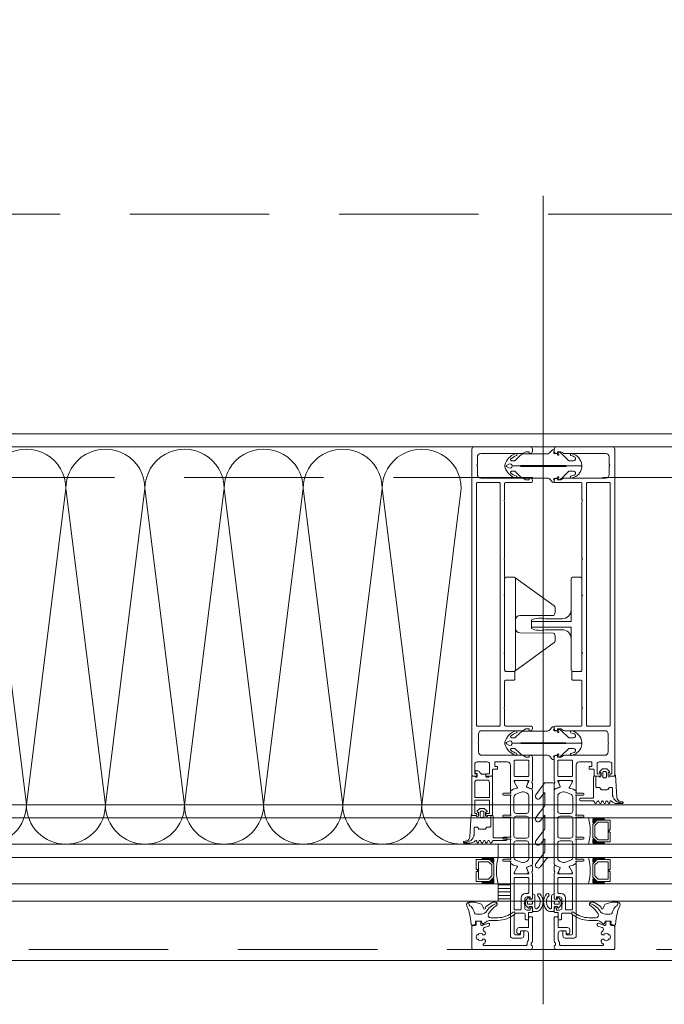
# Model space of a CAD drawing. Header units: millimetres. Extents: x 144573 to 336993, y 74252 to 247042.
# Tile 104 of 256: x 155798 to 156092, y 174595 to 175044. Entities that reach past the tile are written whole.
import ezdxf

# ---------------------------------------------------------------- set-up
doc = ezdxf.new("R2010")
doc.units = ezdxf.units.MM
doc.linetypes.add('ČÁRKOVANÁ', pattern=[19.05, 12.7, -6.35])
doc.layers.add('FASÁDA DETAILNÍ', color=255, linetype='Continuous', lineweight=0)

# ---------------------------------------------------------------- blocks, each defined once
blk = doc.blocks.new('244748_a')
blk.add_lwpolyline([(8.32, -1.69, 0.082248), (6.34, -0.9, -1.09695), (6.94, -0.1, -0.315353), (11.26, -5.15, -0.480529), (10.87, -5.64), (4.27, -5.64), (4.08, -5.45), (-16.53, -5.45), (-16.72, -5.64), (-20.43, -5.64, 0.574019), (-21.93, -4.78), (-22.99, -5.4, 0.524827), (-22.99, -5.9), (-21.93, -6.52, 0.574021), (-20.43, -5.66), (-16.72, -5.66), (-16.53, -5.85), (4.08, -5.85), (4.27, -5.66), (10.87, -5.66, -0.480529), (11.26, -6.15, -0.326229), (6.88, -11.09, -1.09695), (6.28, -10.3, 0.081457), (8.32, -9.61, 0.599203), (7.48, -8.05), (5.52, -8.05, 0.198965), (5.17, -8.2), (2.22, -11.15), (0.93, -12.01, -0.738038), (0.51, -11.62), (0.87, -11, 1), (0.35, -10.7), (0, -11.3), (-0.98, -11.3, 0.619205), (-1.45, -12.06), (-1.28, -12.43, -0.808139), (-2.04, -13.04), (-3.63, -11.44, 0.198906), (-4.34, -11.15), (-14.99, -11.15, -0.198936), (-16.76, -10.42), (-18.98, -8.2, 0.198942), (-19.33, -8.05), (-20.67, -8.05, 0.500217), (-21.09, -8.73, 0.122037), (-18.5, -10.27, -1.093735), (-19.1, -11.07, -0.240768), (-23.7, -6.07, -0.106226), (-23.7, -5.23, -0.256232), (-19, -0.13, -1.093735), (-18.4, -0.92, 0.116856), (-21.09, -2.57, 0.500217), (-20.67, -3.25), (-19.33, -3.25, 0.198942), (-18.98, -3.1), (-16.75, -0.88, -0.198936), (-14.99, -0.15), (-4.34, -0.15, 0.198907), (-3.63, 0.14), (-2.04, 1.74, -0.808139), (-1.28, 1.13), (-1.45, 0.76, 0.619205), (-0.98, 0), (0, 0), (0.35, -0.6, 1), (0.87, -0.3), (0.51, 0.32, -0.738038), (0.93, 0.71), (2.22, -0.15), (5.17, -3.1, 0.198965), (5.52, -3.25), (7.48, -3.25, 0.599203)], format="xyb", close=True)
blk = doc.blocks.new('236134_0100_s_v')
for points in [[(22.8, -23), (22.8, -5), (42, -5, 0.414214), (43, -4), (43, -1, 0.414214), (42, 0), (1, 0, 0.414214), (0, -1), (0, -4, 0.414214), (1, -5), (20.2, -5), (20.2, -23)], [(15, -5, -0.414214), (19, -9), (19, -16.57, 0.165764), (19.53, -23), (23.47, -23, 0.165764), (24, -16.57), (24, -9, -0.414214), (28, -5)]]:
    blk.add_lwpolyline(points, format="xyb")
blk = doc.blocks.new('236134_0200_s_v')
for points in [[(19.58, 5, -0.41166), (17.58, 6.98), (17.45, 22.25, 0.344217), (17.07, 22.73), (16, 23), (14, 23, 0.240828), (13.19, 22.59), (0.19, 4.59)], [(23.42, 5, 0.41166), (25.42, 6.98), (25.55, 22.25, -0.344217), (25.93, 22.73), (27, 23), (29, 23, -0.240828), (29.81, 22.59), (42.81, 4.59)]]:
    blk.add_lwpolyline(points, format="xyb")
blk.add_lwpolyline([(42, 5), (1, 5, 0.414214), (0, 4), (0, 1, 0.414214), (1, 0), (42, 0, 0.414214), (43, 1), (43, 4, 0.414214)], format="xyb", close=True)
blk = doc.blocks.new('284336')
for points in [[(-0.7, -9.6), (-10, -9.6, 0.414511), (-10.51, -10.11), (-10.51, -15.51, -1), (-11.69, -15.51), (-11.69, -9.6), (-12.69, -8.95, -0.668884), (-12.6, -8.23), (-11.99, -8.01, 0.766384), (-11.99, -7.21), (-12.6, -6.99, -0.76831), (-12.6, -6.23), (-11.99, -6.01, 0.766384), (-11.99, -5.21), (-12.6, -4.99, -0.76831), (-12.6, -4.23), (-11.99, -4.01, 0.766384), (-11.99, -3.21), (-12.6, -2.99, -0.877523), (-12.5, -2.22), (-12.1, -2.22, 0.698129), (-11.83, -1.5, -0.220231), (-12.89, 0.78), (-12.89, 3.45, -0.157143), (-12.82, 3.68), (-12.69, 3.42, -0.067482), (-12.48, 2.53, 0.393136), (-8.66, -1.02), (-6.1, -1.02, -0.414214), (-5.61, -1.51), (-5.61, -2.22, -0.267949), (-5.85, -2.65), (-6.35, -2.93, 0.267949), (-6.61, -3.38), (-6.61, -5.84, 0.267949), (-6.35, -6.29), (-5.85, -6.57, -0.267949), (-5.61, -7), (-5.61, -8.11, 0.414215), (-5.1, -8.62), (-0.41, -8.62), (-0.41, -9.31, -0.414212), (-0.7, -9.6)], [(-0.41, 0), (-0.41, -2, 0.990243), (-0.4, -3.02), (0.9, -3.02, 0.414214), (1.21, -2.71), (1.21, -2.61, -0.668123), (1.71, -2.4), (2.75, -3.45, -0.199004), (2.89, -3.79), (2.89, -5.43, -0.199038), (2.75, -5.77), (1.71, -6.82, -0.668191), (1.21, -6.61), (1.21, -6.51, 0.414214), (0.9, -6.2), (-0.4, -6.2, 0.990269), (-0.41, -7.22), (-0.41, -8.6), (-5.1, -8.6, -0.414215), (-5.59, -8.11), (-5.59, -7, 0.267949), (-5.84, -6.56), (-6.34, -6.27, -0.267949), (-6.59, -5.84), (-6.59, -3.38, -0.267949), (-6.34, -2.95), (-5.84, -2.66, 0.267949), (-5.59, -2.22), (-5.59, -1.51, 0.414214), (-6.1, -1), (-8.66, -1, -0.393156), (-12.46, 2.53, 0.067572), (-12.67, 3.43), (-12.8, 3.7, -0.637545), (-12.12, 3.53), (-11.92, 2.53, 0.344315), (-10.06, 0.91), (0, 0.38, -0.406913), (0.39, 0), (-0.41, 0)], [(1.7, -4.31, 0.414235), (1.2, -3.81), (-0.7, -3.81, 0.414214), (-1.2, -4.31), (-1.2, -4.91, 0.414214), (-0.7, -5.41), (1.2, -5.41, 0.414235), (1.7, -4.91), (1.7, -4.31)]]:
    blk.add_lwpolyline(points, format="xyb", close=True)
blk = doc.blocks.new('nesystémový nástavec 18')
for p, q in [((-17.5, 9.3), (-15.36, 9.3)), ((-15.36, 9.3), (0, 9.3)), ((0, 9.3), (0, 7.8)), ((-18, 6.8), (-18, 8.8)), ((-17, 6.3), (-17.5, 6.3)), ((-11, 8), (-17, 8)), ((-17, 8), (-17, 6.3)), ((-11, 1.3), (-11, 8)), ((-2.8, 8), (-9.7, 8)), ((-9.7, 1.3), (-9.7, 8)), ((-1.8, 2.3), (-1.8, 7)), ((-0.5, 7.3), (-0.5, 6.8)), ((0, 6.3), (0.55, 6.3)), ((0.55, 6.3), (0.95, 5.9)), ((0.95, 5.9), (0.95, 4.8)), ((0.95, 4.8), (0.95, 4.14)), ((-18, 0.5), (-18, 1.8)), ((-17.5, 2.3), (-17, 2.3)), ((-1.8, 0), (-17.5, 0)), ((-17, 2.3), (-17, 1.3)), ((-17, 1.3), (-11, 1.3)), ((-9.7, 1.3), (-2.8, 1.3)), ((0, 0), (-1.8, 0)), ((-0.4, 2.23), (-0.5, 2.04)), ((-0.5, 2.04), (-0.5, 2)), ((1.2, 2.44), (0, 2.44)), ((0, 1.5), (0, 0)), ((0.95, 4.14), (1.2, 4.14)), ((1.2, 1.85), (1.2, 2.44)), ((1.4, 3.94), (1.4, 3.84)), ((1.6, 3.64), (1.6, 3.64)), ((1.8, 1.37), (1.7, 1.35)), ((2.25, 1.63), (1.8, 1.37)), ((2.4, 2.84), (2.4, 1.89))]:
    blk.add_line(p, q)
for centre, radius, start, end in [((-17.5, 8.8), 0.5, 90, 180), ((-15.36, 9.8), 0.5, 270, 270.084), ((-17.5, 6.8), 0.5, 180.0012, 269.9988), ((-2.8, 7), 1, 0, 90), ((0, 7.3), 0.5, 89.9955, 180.0071), ((0, 6.8), 0.5, 179.9949, 270.006), ((0.75, 4.8), 0.2, 359.9656, 0.0344), ((-17.5, 1.8), 0.5, 89.999, 180.0002), ((-17.5, 0.5), 0.5, 180, 270), ((-2.8, 2.3), 1, 270, 0), ((0, 2), 0.5, 179.9716, 270.0327), ((0, 1.94), 0.5, 89.9975, 144.0007), ((1.2, 3.94), 0.2, 359.9707, 90.0249), ((1.7, 1.85), 0.5, 179.9991, 270), ((1.6, 3.84), 0.2, 179.9737, 270.035), ((1.6, 2.84), 0.8, 0.0065, 89.9919), ((2.1, 1.89), 0.3, 299.9815, 0.0183)]:
    blk.add_arc(centre, radius, start, end)
blk = doc.blocks.new('433270')
blk.add_lwpolyline([(1, 0, 0.414364), (0, -1), (0, -1.4, 0.255924), (0.23, -1.83, -0.547723), (0.23, -3.17, 0.255924), (0, -3.6), (0, -14.6, 0.414214), (0.3, -14.9), (1.2, -14.9, 0.414214), (1.7, -14.4), (1.7, -10.3, -0.414214), (2, -10), (6, -10, 0.414248), (7, -9), (7, -7.7, 0.414179), (6.5, -7.2), (5.7, -7.2, 0.414232), (5.4, -7.5), (5.4, -8.2, -0.414198), (5.1, -8.5), (2.8, -8.5, -0.414204), (1.8, -7.5), (1.8, -4.49, -0.147432), (1.97, -3.94, 0.147461), (2.4, -2.5), (2.4, -2.3, -0.414214), (2.9, -1.8), (21.87, -1.8, -0.668178), (22.22, -2.65), (22.16, -2.72, 1), (21.59, -3.29), (21.52, -3.35, 0.198912), (21.38, -3.71), (21.38, -4.05, 0.414214), (22.08, -4.75), (22.38, -4.75, 0.576988), (22.64, -4.3, -0.311246), (24.56, -4.3, 0.576988), (24.82, -4.75), (25.3, -4.75, -0.260065), (25.3, -6.65), (24.82, -6.65, 0.576988), (24.56, -7.1, -0.311246), (22.64, -7.1, 0.576988), (22.38, -6.65), (22.08, -6.65, 0.414214), (21.38, -7.35), (21.38, -7.61, 0.267949), (21.63, -8.04), (21.89, -8.2, -0.637047), (21.73, -10), (19.83, -10.7, 0.315299), (19.5, -11.17), (19.5, -11.49, 0.520567), (20.17, -11.96), (22.83, -10.99, -0.520567), (23.5, -11.46), (23.5, -12.5, 0.414062), (24, -13), (25, -13, 0.414186), (25.5, -12.5), (25.5, -11.5, -0.414182), (26, -11), (27, -11, 0.414214), (27.5, -10.5), (27.5, -0.5, 0.414214), (27, 0), (1, 0)], format="xyb", close=True)
blk = doc.blocks.new('284325')
for points in [[(0.84, -5.23, -0.560316), (0.94, -4.73), (1.94, -4.36, 0.3153), (2.14, -4.08), (2.14, -1.89, 0.451558), (1.8, -1.59), (0.9, -1.7, -0.399586), (0.57, -1.46), (0.3, -0.07, -0.415977), (0.53, 0.29, 0.024107), (6.15, 1.24, 0.076636), (8.99, 2.34, -0.577615), (10.79, 1.3), (10.02, 1.37, 0.283171), (9.08, 0.9, -0.168429), (7.07, -0.74), (5.9, -1.16, 0.315302), (5.24, -2.1), (5.24, -4.21, 0.269719), (6.76, -6.82, -0.194797), (10.18, -11.53, -0.342663), (9.17, -11.17, 0.119207), (5.43, -7.59, 0.578571), (3.63, -8.62), (3.63, -11.77, 0.176415), (6.16, -18.72, -1), (5.24, -19.49, -0.176415), (2.43, -11.77), (2.43, -8.89, 0.208286), (0.84, -5.23)], [(8.95, -6.65), (10.32, -8.78, -0.134555), (10.79, -10.63, -0.339795), (10.19, -11.53, 0.194788), (6.76, -6.81, -0.269736), (5.25, -4.21), (5.25, -2.1, -0.315302), (5.9, -1.17), (7.07, -0.74, 0.168429), (9.09, 0.89, -0.283167), (10.01, 1.36), (10.79, 1.29), (10.79, -0.74, -0.070852), (10.71, -1.3), (9.95, -3.93, -0.241839), (9.08, -4.83), (7.93, -5.22, 0.836024), (8.08, -6.19), (8.11, -6.19, -0.255349), (8.95, -6.65)]]:
    blk.add_lwpolyline(points, format="xyb", close=True)
blk = doc.blocks.new('*U1335')
for points in [[(0, 0, 0.414243), (0.1, 0.1), (0, 0.9, -1.0001), (0.2, 0.9), (0.1, 0.1, 0.414228), (0.2, 0, 0.414228)], [(0.2, 0, 0.414243), (0.3, 0.1), (0.2, 0.9, -1.0001), (0.4, 0.9), (0.3, 0.1, 0.414228), (0.4, 0, 0.414228)], [(0.4, 0, 0.414243), (0.5, 0.1), (0.4, 0.9, -1.0001), (0.6, 0.9), (0.5, 0.1, 0.414228), (0.6, 0, 0.414228)], [(0.6, 0, 0.414243), (0.7, 0.1), (0.6, 0.9, -1.0001), (0.8, 0.9), (0.7, 0.1, 0.414228), (0.8, 0, 0.414228)], [(0.8, 0, 0.414243), (0.9, 0.1), (0.8, 0.9, -1.0001), (1, 0.9), (0.9, 0.1, 0.414228), (1, 0, 0.414228)], [(1, 0, 0.414243), (1.1, 0.1), (1, 0.9, -1.0001), (1.2, 0.9), (1.1, 0.1, 0.414228), (1.2, 0, 0.414228)], [(1.2, 0, 0.414243), (1.3, 0.1), (1.2, 0.9, -1.0001), (1.4, 0.9), (1.3, 0.1, 0.414228), (1.4, 0, 0.414228)], [(1.4, 0, 0.414243), (1.5, 0.1), (1.4, 0.9, -1.0001), (1.6, 0.9), (1.5, 0.1, 0.414228), (1.6, 0, 0.414228)], [(1.6, 0, 0.414243), (1.7, 0.1), (1.6, 0.9, -1.0001), (1.8, 0.9), (1.7, 0.1, 0.414228), (1.8, 0, 0.414228)], [(1.8, 0, 0.414243), (1.9, 0.1), (1.8001, 0.9, -1.0001), (2, 0.9), (1.9001, 0.1, 0.414228), (2, 0, 0.414228)]]:
    blk.add_lwpolyline(points, format="xyb")
blk = doc.blocks.new('288126')
for points in [[(-16.5, 0), (16.5, 0)], [(-21.36, -6.34), (-17.8, -3.69)], [(-17, -2.08), (-17, -0.5)], [(-8.83, -4.3), (-14.11, -4.3)], [(1.81, -4.3), (-3.71, -4.3)], [(12.21, -4.3), (6.93, -4.3)], [(17, -0.5), (17, -3.8)], [(-14.71, -4.5), (-19.87, -8.34)], [(-10.96, -6.34), (-8.71, -4.66)], [(-4.31, -4.5), (-9.47, -8.34)], [(-0.35, -6.36), (1.93, -4.66)], [(6.33, -4.5), (1.14, -8.37)], [(10.05, -6.36), (12.33, -4.66)], [(16.6, -4.6), (11.54, -8.37)]]:
    blk.add_lwpolyline(points)
for centre, radius, start, end in [((16.5, -0.5), 0.5, 0, 90), ((-16.5, -0.5), 0.5, 90, 180), ((16, -3.8), 1, 306.7059, 0), ((-20.61, -7.34), 1.25, 126.7059, 306.7059), ((-10.21, -7.34), 1.25, 126.7059, 306.7059), ((0.4, -7.37), 1.25, 126.7059, 306.7059), ((10.8, -7.37), 1.25, 126.7059, 306.7059)]:
    blk.add_arc(centre, radius, start, end)
at = {"extrusion": (0, 0, -1)}
for centre, radius, start, end in [((19, -2.08), 2, 180, 233.2941), ((14.11, -5.3), 1, 53.2941, 90), ((8.83, -4.5), 0.2, 90, 233.2941), ((3.71, -5.3), 1, 53.2941, 90), ((-1.81, -4.5), 0.2, 90, 233.2941), ((-6.93, -5.3), 1, 53.2941, 90), ((-12.21, -4.5), 0.2, 90, 233.2941)]:
    blk.add_arc(centre, radius, start, end, dxfattribs=at)
blk = doc.blocks.new('246426')
for points in [[(-1.84, 0.64), (-2.86, -0.38, 0.198926), (-3.15, -1.09), (-3.15, -2.31, 0.198926), (-2.86, -3.02), (-1.84, -4.04, 0.637051), (-1.5, -3.92), (-1.45, -3.4), (-0.3, -3.4, -0.41484), (0, -3.7), (0, -5.19, 0.414232), (0.5, -5.69), (2.14, -5.69, 0.071862), (2.2, -5.68, 0.157876), (3.73, -4.64, 0.360336), (3.48, 2.39, 0.964062), (2.54, 1.48, -0.403385), (2.25, -4.34, -0.190964), (2.11, -4.39), (1.7, -4.39, -0.414214), (1.2, -3.89), (1.2, 1.31, 0.414201), (0.2, 2.31), (0, 2.31), (0, 0.3, -0.414214), (-0.3, 0), (-1.45, 0), (-1.5, 0.52, 0.637051), (-1.84, 0.64)], [(-2.25, -1.4, -0.414214), (-1.85, -1), (-0.4, -1, -0.414214), (0, -1.4), (0, -2, -0.414214), (-0.4, -2.4), (-1.85, -2.4, -0.414214), (-2.25, -2), (-2.25, -1.4)]]:
    blk.add_lwpolyline(points, format="xyb", close=True)

msp = doc.modelspace()

# ---------------------------------------------------------------- hatches: boundary and pattern name
at = {"layer": 'FASÁDA DETAILNÍ'}
h = msp.add_hatch(dxfattribs=at)
h.set_pattern_fill('ANSI31', color=256, scale=0.5, angle=495)
h.set_pattern_definition([(180, (145701.5588, 130529.9017), (-7e-16, -1.5875), [])])
h.paths.add_polyline_path([(156015.98, 174650.259), (156021.48, 174650.259), (156021.48, 174642.259), (156015.98, 174642.259)])

# ---------------------------------------------------------------- linework, layer by layer
for p, q in [((156036.48, 174595.313), (156036.48, 174963.55)), ((156604.98, 174849.259), (153967.98, 174849.259)), ((158151.479, 174686.259), (152900.48, 174686.259)), ((152900.48, 174680.259), (158164.518, 174680.259)), ((158164.518, 174668.259), (152900.48, 174668.259)), ((157106.98, 174668.259), (154983.48, 174668.259)), ((156015.98, 174668.259), (155606.98, 174668.259)), ((156015.98, 174668.259), (156015.98, 174662.259)), ((152900.48, 174662.259), (158164.518, 174662.259)), ((154983.48, 174662.259), (157106.98, 174662.259)), ((155606.98, 174662.259), (156015.98, 174662.259)), ((158164.518, 174650.259), (152900.48, 174650.259)), ((157106.98, 174650.259), (154983.48, 174650.259)), ((156015.98, 174650.259), (155606.98, 174650.259)), ((156015.98, 174642.259), (156015.98, 174650.259)), ((152900.48, 174642.259), (158151.48, 174642.259)), ((154983.48, 174642.259), (157106.98, 174642.259)), ((155606.98, 174642.259), (156015.98, 174642.259))]:
    msp.add_line(p, q, dxfattribs=at)
for points in [[(173301.48, 174615.259), (146721.48, 174615.259), (146721.48, 198295.259), (173301.48, 198295.259)], [(173061.48, 174855.259), (146961.48, 174855.259), (146961.48, 198055.259), (173061.48, 198055.259)], [(156066.98, 174679.259), (156060.98, 174679.259), (156058.98, 174677.259), (156058.98, 174671.259), (156060.98, 174669.259), (156066.98, 174669.259), (156066.98, 174673.759), (156066.48, 174673.759), (156066.48, 174674.759), (156066.98, 174674.759)], [(156065.98, 174670.259), (156065.98, 174678.259), (156061.394, 174678.259), (156059.98, 174676.844), (156059.98, 174671.811), (156061.394, 174670.259)], [(156005.98, 174661.259), (156011.98, 174661.259), (156013.98, 174659.259), (156013.98, 174653.259), (156011.98, 174651.259), (156005.98, 174651.259), (156005.98, 174655.759), (156006.48, 174655.759), (156006.48, 174656.759), (156005.98, 174656.759)], [(156006.98, 174652.259), (156006.98, 174660.259), (156011.566, 174660.259), (156012.98, 174658.844), (156012.98, 174653.811), (156011.566, 174652.259)], [(156066.98, 174661.259), (156060.98, 174661.259), (156058.98, 174659.259), (156058.98, 174653.259), (156060.98, 174651.259), (156066.98, 174651.259), (156066.98, 174655.759), (156066.48, 174655.759), (156066.48, 174656.759), (156066.98, 174656.759)], [(156065.98, 174652.259), (156065.98, 174660.259), (156061.394, 174660.259), (156059.98, 174658.844), (156059.98, 174653.811), (156061.394, 174652.259)], [(156015.98, 174642.259), (156021.48, 174642.259), (156021.48, 174650.259), (156015.98, 174650.259)]]:
    msp.add_lwpolyline(points, close=True, dxfattribs=at)
at = {"layer": 'FASÁDA DETAILNÍ', "linetype": 'ČÁRKOVANÁ', "ltscale": 5}
for points in [[(173296.48, 174620.259), (146726.48, 174620.259), (146726.48, 198290.259), (173296.48, 198290.259)], [(173081.48, 174835.259), (146941.48, 174835.259), (146941.48, 198075.259), (173081.48, 198075.259)], [(172961.48, 174955.259), (147061.48, 174955.259), (147061.48, 197955.259), (172961.48, 197955.259)]]:
    msp.add_lwpolyline(points, close=True, dxfattribs=at)
at = {"layer": 'FASÁDA DETAILNÍ'}
msp.add_lwpolyline([(156004.98, 174849.259), (155617.98, 174849.259)], dxfattribs=at)
for points in [[(156003.98, 174848.259), (156003.98, 174699.759, 0.4142136), (156004.48, 174699.259), (156005.78, 174699.259, 0.4142197), (156006.28, 174699.759), (156006.28, 174700.259), (156005.28, 174700.259), (156005.28, 174704.759, -0.4142136), (156006.28, 174705.759), (156010.98, 174705.759, -0.4142136), (156011.98, 174704.759), (156011.98, 174700.259), (156010.28, 174700.259), (156010.28, 174699.759, 0.4142012), (156010.78, 174699.259), (156012.78, 174699.259, 0.4142136), (156013.28, 174699.759), (156013.28, 174701.902, -0.4142136), (156013.78, 174702.402), (156015.58, 174702.402), (156015.58, 174703.653), (156014.38, 174703.653), (156014.38, 174705.459, -0.4142136), (156014.68, 174705.759), (156019.979, 174705.759, -0.4141667), (156021.479, 174704.259), (156021.48, 174697.261), (156021.48, 174693.161, 0.5773503), (156022.08, 174692.814), (156022.943, 174693.313), (156024.435, 174693.741, 0.4887011), (156024.612, 174694.18), (156023.18, 174696.645), (156023.18, 174697.066, -0.4325656), (156023.38, 174697.261), (156029.685, 174697.261, -0.5483974), (156029.87, 174696.979), (156028.802, 174694.596, 0.4253361), (156028.91, 174694.328), (156030.933, 174693.512, 0.5315629), (156031.482, 174693.883), (156031.482, 174695.947, 0.2313061), (156031.367, 174696.184, -0.3061853), (156031.263, 174696.503), (156031.48, 174697.261), (156031.48, 174707.764, 0.4142136), (156030.48, 174708.764), (156029.98, 174708.764), (156029.98, 174707.964), (156028.48, 174707.964), (156027.336, 174708.625, 0.1316504), (156026.836, 174708.759), (156008.472, 174708.759, -0.4142136), (156006.972, 174710.259), (156006.972, 174713.759, -0.3999851), (156006.972, 174714.759), (156006.972, 174718.459, -0.4142136), (156008.472, 174719.959), (156026.836, 174719.959, 0.1316504), (156027.336, 174720.093), (156028.48, 174720.753), (156029.98, 174720.753), (156029.98, 174719.953), (156030.48, 174719.953, 0.4142136), (156031.48, 174720.953), (156031.48, 174721.459, 0.4142136), (156030.98, 174721.959), (156019.38, 174721.959, -0.4142136), (156018.88, 174722.459), (156018.88, 174729.859, -0.3999851), (156018.88, 174730.859), (156018.88, 174742.459, -0.4142136), (156019.38, 174742.959), (156022.98, 174742.959, 0.4142136), (156023.48, 174743.459), (156023.48, 174746.459, 0.4142136), (156022.98, 174746.959), (156019.38, 174746.959, -0.4142136), (156018.88, 174747.459), (156018.88, 174754.759, -0.38324), (156018.88, 174755.759), (156018.88, 174781.259, -0.38324), (156018.88, 174782.259), (156018.88, 174797.759, -0.38324), (156018.88, 174798.759), (156018.88, 174824.259, -0.38324), (156018.88, 174825.259), (156018.88, 174832.559, -0.4142136), (156019.38, 174833.059), (156030.98, 174833.059, 0.4142136), (156031.48, 174833.559), (156031.48, 174834.059, 0.4142136), (156030.48, 174835.059), (156029.98, 174835.059), (156029.98, 174834.259), (156028.48, 174834.259), (156027.326, 174834.925, 0.1169365), (156026.826, 174835.059), (156007.972, 174835.059, -0.4142315), (156006.472, 174836.559), (156006.472, 174840.269, -0.3999851), (156006.472, 174841.269), (156006.472, 174844.759, -0.4142315), (156007.972, 174846.259), (156026.826, 174846.259, 0.1169365), (156027.326, 174846.393), (156028.48, 174847.059), (156029.98, 174847.059), (156029.98, 174846.259), (156030.48, 174846.259, 0.4142136), (156031.48, 174847.259), (156031.48, 174848.259, 0.4142136), (156030.48, 174849.259), (156004.98, 174849.259, 0.4142135), (156003.98, 174848.259)], [(156068.98, 174848.259), (156068.98, 174699.759, -0.4142136), (156068.48, 174699.259), (156067.18, 174699.259, -0.4142197), (156066.68, 174699.759), (156066.68, 174700.259), (156067.68, 174700.259), (156067.68, 174704.759, 0.4142136), (156066.68, 174705.759), (156061.98, 174705.759, 0.4142136), (156060.98, 174704.759), (156060.98, 174700.259), (156062.68, 174700.259), (156062.68, 174699.759, -0.4142012), (156062.18, 174699.259), (156060.18, 174699.259, -0.4142136), (156059.68, 174699.759), (156059.68, 174701.902, 0.4142136), (156059.18, 174702.402), (156057.38, 174702.402), (156057.38, 174703.653), (156058.58, 174703.653), (156058.58, 174705.459, 0.4142136), (156058.28, 174705.759), (156052.981, 174705.759, 0.4141667), (156051.481, 174704.259), (156051.48, 174697.261), (156051.48, 174693.161, -0.5773503), (156050.88, 174692.814), (156050.017, 174693.313), (156048.525, 174693.741, -0.4887011), (156048.348, 174694.18), (156049.78, 174696.645), (156049.78, 174697.066, 0.4325656), (156049.58, 174697.261), (156043.275, 174697.261, 0.5483974), (156043.09, 174696.979), (156044.158, 174694.596, -0.4253361), (156044.05, 174694.328), (156042.027, 174693.512, -0.5315629), (156041.478, 174693.883), (156041.478, 174695.947, -0.2313061), (156041.593, 174696.184, 0.3061853), (156041.697, 174696.503), (156041.48, 174697.261), (156041.48, 174707.764, -0.4142136), (156042.48, 174708.764), (156042.98, 174708.764), (156042.98, 174707.964), (156044.48, 174707.964), (156045.624, 174708.625, -0.1316504), (156046.124, 174708.759), (156064.488, 174708.759, 0.4142136), (156065.988, 174710.259), (156065.988, 174713.759, 0.3999851), (156065.988, 174714.759), (156065.988, 174718.459, 0.4142136), (156064.488, 174719.959), (156046.124, 174719.959, -0.1316504), (156045.624, 174720.093), (156044.48, 174720.753), (156042.98, 174720.753), (156042.98, 174719.953), (156042.48, 174719.953, -0.4142136), (156041.48, 174720.953), (156041.48, 174721.459, -0.4142136), (156041.98, 174721.959), (156053.58, 174721.959, 0.4142136), (156054.08, 174722.459), (156054.08, 174729.859, 0.3999851), (156054.08, 174730.859), (156054.08, 174742.459, 0.4142136), (156053.58, 174742.959), (156049.98, 174742.959, -0.4142136), (156049.48, 174743.459), (156049.48, 174746.459, -0.4142136), (156049.98, 174746.959), (156053.58, 174746.959, 0.4142136), (156054.08, 174747.459), (156054.08, 174754.759, 0.38324), (156054.08, 174755.759), (156054.08, 174781.259, 0.38324), (156054.08, 174782.259), (156054.08, 174797.759, 0.38324), (156054.08, 174798.759), (156054.08, 174824.259, 0.38324), (156054.08, 174825.259), (156054.08, 174832.559, 0.4142136), (156053.58, 174833.059), (156041.98, 174833.059, -0.4142136), (156041.48, 174833.559), (156041.48, 174834.059, -0.4142136), (156042.48, 174835.059), (156042.98, 174835.059), (156042.98, 174834.259), (156044.48, 174834.259), (156045.634, 174834.925, -0.1169365), (156046.134, 174835.059), (156064.988, 174835.059, 0.4142315), (156066.488, 174836.559), (156066.488, 174840.269, 0.3999851), (156066.488, 174841.269), (156066.488, 174844.759, 0.4142315), (156064.988, 174846.259), (156046.134, 174846.259, -0.1169365), (156045.634, 174846.393), (156044.48, 174847.059), (156042.98, 174847.059), (156042.98, 174846.259), (156042.48, 174846.259, -0.4142136), (156041.48, 174847.259), (156041.48, 174848.259, -0.4142136), (156042.48, 174849.259), (156067.98, 174849.259, -0.4142135), (156068.98, 174848.259)], [(156006.08, 174722.459), (156006.08, 174832.559, -0.4142136), (156006.58, 174833.059), (156016.28, 174833.059, -0.4142136), (156016.78, 174832.559), (156016.78, 174722.459, -0.4142136), (156016.28, 174721.959), (156006.58, 174721.959, -0.4142136), (156006.08, 174722.459)], [(156066.88, 174722.459), (156066.88, 174832.559, 0.4142136), (156066.38, 174833.059), (156056.68, 174833.059, 0.4142136), (156056.18, 174832.559), (156056.18, 174722.459, 0.4142136), (156056.68, 174721.959), (156066.38, 174721.959, 0.4142136), (156066.88, 174722.459)], [(156029.38, 174706.559, -0.4142136), (156029.88, 174706.059), (156029.88, 174699.559, -0.4142136), (156029.38, 174699.059), (156023.68, 174699.059, -0.4142136), (156023.18, 174699.559), (156023.18, 174706.059, -0.4142136), (156023.68, 174706.559), (156029.38, 174706.559)], [(156043.58, 174706.559, 0.4142136), (156043.08, 174706.059), (156043.08, 174699.559, 0.4142136), (156043.58, 174699.059), (156049.28, 174699.059, 0.4142136), (156049.78, 174699.559), (156049.78, 174706.059, 0.4142136), (156049.28, 174706.559), (156043.58, 174706.559)], [(156031.48, 174692.92), (156031.481, 174681.009), (156031.48, 174659.098, -0.3058367), (156031.167, 174658.634), (156028.88, 174657.711, 0.4253361), (156028.772, 174657.444), (156029.489, 174655.825, -0.5437525), (156028.804, 174654.769), (156023.9, 174654.769, -0.5781822), (156023.381, 174655.67), (156024.642, 174657.862, 0.4885049), (156024.466, 174658.301), (156022.951, 174658.735), (156021.63, 174659.498, -0.2824777), (156021.481, 174659.774), (156021.481, 174660.219, 1.4470094), (156021.349, 174660.569), (156018.381, 174660.569, -1), (156018.381, 174661.369), (156021.349, 174661.369, 1.4470094), (156021.481, 174661.719), (156021.481, 174670.259, 1.4470094), (156021.349, 174670.609), (156018.381, 174670.609, -1), (156018.381, 174671.409), (156021.349, 174671.409, 1.4470094), (156021.481, 174671.759), (156021.481, 174680.259, 1.4470094), (156021.349, 174680.609), (156018.381, 174680.609, -1), (156018.381, 174681.409), (156021.349, 174681.409, 1.4470094), (156021.481, 174681.759), (156021.481, 174690.299, 1.4470094), (156021.349, 174690.649), (156018.381, 174690.649, -1), (156018.381, 174691.449), (156021.349, 174691.449, 1.4470094), (156021.481, 174691.799), (156021.481, 174692.244, -0.2824777), (156021.63, 174692.52), (156022.951, 174693.282), (156024.466, 174693.717, 0.4885049), (156024.642, 174694.156), (156023.381, 174696.347, -0.5781822), (156023.9, 174697.249), (156028.804, 174697.249, -0.5437525), (156029.489, 174696.192), (156028.772, 174694.574, 0.4253361), (156028.88, 174694.306), (156031.167, 174693.383, -0.3058367), (156031.48, 174692.92)], [(156041.48, 174692.92), (156041.479, 174681.009), (156041.48, 174659.098, 0.3058367), (156041.793, 174658.634), (156044.08, 174657.711, -0.4253361), (156044.188, 174657.444), (156043.471, 174655.825, 0.5437525), (156044.156, 174654.769), (156049.06, 174654.769, 0.5781822), (156049.579, 174655.67), (156048.318, 174657.862, -0.4885049), (156048.494, 174658.301), (156050.009, 174658.735), (156051.33, 174659.498, 0.2824777), (156051.479, 174659.774), (156051.479, 174660.219, -1.4470094), (156051.611, 174660.569), (156054.579, 174660.569, 1), (156054.579, 174661.369), (156051.611, 174661.369, -1.4470094), (156051.479, 174661.719), (156051.479, 174670.259, -1.4470094), (156051.611, 174670.609), (156054.579, 174670.609, 1), (156054.579, 174671.409), (156051.611, 174671.409, -1.4470094), (156051.479, 174671.759), (156051.479, 174680.259, -1.4470094), (156051.611, 174680.609), (156054.579, 174680.609, 1), (156054.579, 174681.409), (156051.611, 174681.409, -1.4470094), (156051.479, 174681.759), (156051.479, 174690.299, -1.4470094), (156051.611, 174690.649), (156054.579, 174690.649, 1), (156054.579, 174691.449), (156051.611, 174691.449, -1.4470094), (156051.479, 174691.799), (156051.479, 174692.244, 0.2824777), (156051.33, 174692.52), (156050.009, 174693.282), (156048.494, 174693.717, -0.4885049), (156048.318, 174694.156), (156049.579, 174696.347, 0.5781822), (156049.06, 174697.249), (156044.156, 174697.249, 0.5437525), (156043.471, 174696.192), (156044.188, 174694.574, -0.4253361), (156044.08, 174694.306), (156041.793, 174693.383, 0.3058367), (156041.48, 174692.92)], [(156029.881, 174683.309), (156029.881, 174690.209, 0.3249157), (156028.845, 174691.636), (156027.994, 174691.912, 0.1764286), (156025.943, 174691.84), (156024.018, 174691.061, 0.305619), (156023.081, 174689.671), (156023.081, 174683.309, 0.4142178), (156024.081, 174682.309), (156028.881, 174682.309, 0.4142178), (156029.881, 174683.309)], [(156043.079, 174683.309), (156043.079, 174690.209, -0.3249157), (156044.116, 174691.636), (156044.966, 174691.912, -0.1764286), (156047.018, 174691.84), (156048.942, 174691.061, -0.305619), (156049.879, 174689.671), (156049.879, 174683.309, -0.4142178), (156048.879, 174682.309), (156044.079, 174682.309, -0.4142178), (156043.079, 174683.309)], [(156029.881, 174672.009), (156029.881, 174680.009, 0.4142136), (156028.881, 174681.009), (156024.081, 174681.009, 0.4142136), (156023.081, 174680.009), (156023.081, 174672.009, 0.4142136), (156024.081, 174671.009), (156028.881, 174671.009, 0.4142136), (156029.881, 174672.009)], [(156043.079, 174672.009), (156043.079, 174680.009, -0.4142136), (156044.079, 174681.009), (156048.879, 174681.009, -0.4142136), (156049.879, 174680.009), (156049.879, 174672.009, -0.4142136), (156048.879, 174671.009), (156044.079, 174671.009, -0.4142136), (156043.079, 174672.009)], [(156029.881, 174661.808), (156029.881, 174668.709, 0.4142178), (156028.881, 174669.709), (156024.081, 174669.709, 0.4142178), (156023.081, 174668.709), (156023.081, 174662.346, 0.305619), (156024.018, 174660.956), (156025.943, 174660.178, 0.1764286), (156027.994, 174660.106), (156028.845, 174660.382, 0.3249157), (156029.881, 174661.808)], [(156043.079, 174661.808), (156043.079, 174668.709, -0.4142178), (156044.079, 174669.709), (156048.879, 174669.709, -0.4142178), (156049.879, 174668.709), (156049.879, 174662.346, -0.305619), (156048.942, 174660.956), (156047.018, 174660.178, -0.1764286), (156044.966, 174660.106), (156044.116, 174660.382, -0.3249157), (156043.079, 174661.808)], [(156031.48, 174654.759), (156031.48, 174643.759, -0.4144257), (156030.98, 174643.259), (156030.487, 174643.259), (156030.487, 174644.259), (156028.987, 174644.259, 0.4142136), (156027.987, 174643.259), (156027.987, 174641.759, 0.3999851), (156027.987, 174640.759), (156027.987, 174639.259, 0.4142136), (156028.987, 174638.259), (156030.48, 174638.259), (156030.48, 174639.259), (156030.98, 174639.259, -0.4144559), (156031.48, 174638.758), (156031.479, 174637.458, -0.4139712), (156031.179, 174637.159), (156029.98, 174637.159, 0.4142136), (156029.68, 174636.859), (156029.68, 174633.859), (156028.68, 174633.859, -0.4142136), (156028.18, 174634.359), (156028.18, 174636.259, 0.4142136), (156027.68, 174636.759), (156024.18, 174636.759, 0.4142056), (156023.18, 174635.759), (156023.18, 174627.459, 0.4142063), (156023.68, 174626.959), (156025.58, 174626.959, 0.414219), (156026.08, 174627.459), (156026.08, 174628.259, -0.4142136), (156026.58, 174628.759), (156027.08, 174628.759, -0.4142136), (156027.58, 174628.259), (156027.58, 174626.459, -0.4142136), (156026.58, 174625.459), (156022.48, 174625.459, -0.4142136), (156021.48, 174626.459), (156021.48, 174654.759), (156021.48, 174658.859, -0.5773503), (156022.08, 174659.205), (156022.943, 174658.707), (156024.435, 174658.279, -0.4887011), (156024.612, 174657.84), (156023.18, 174655.374), (156023.18, 174654.954, 0.4325656), (156023.38, 174654.759), (156029.685, 174654.759, 0.5483974), (156029.87, 174655.04), (156028.802, 174657.424, -0.4253361), (156028.91, 174657.691), (156030.933, 174658.508, -0.5315625), (156031.482, 174658.137), (156031.482, 174656.073, -0.2313061), (156031.367, 174655.836, 0.3061853), (156031.263, 174655.517), (156031.48, 174654.759)], [(156041.48, 174654.759), (156041.48, 174643.759, 0.4144257), (156041.98, 174643.259), (156042.473, 174643.259), (156042.473, 174644.259), (156043.973, 174644.259, -0.4142136), (156044.973, 174643.259), (156044.973, 174641.759, -0.3999851), (156044.973, 174640.759), (156044.973, 174639.259, -0.4142136), (156043.973, 174638.259), (156042.48, 174638.259), (156042.48, 174639.259), (156041.98, 174639.259, 0.4144559), (156041.48, 174638.758), (156041.481, 174637.458, 0.4139712), (156041.781, 174637.159), (156042.98, 174637.159, -0.4142136), (156043.28, 174636.859), (156043.28, 174633.859), (156044.28, 174633.859, 0.4142136), (156044.78, 174634.359), (156044.78, 174636.259, -0.4142136), (156045.28, 174636.759), (156048.78, 174636.759, -0.4142056), (156049.78, 174635.759), (156049.78, 174627.459, -0.4142063), (156049.28, 174626.959), (156047.38, 174626.959, -0.414219), (156046.88, 174627.459), (156046.88, 174628.259, 0.4142136), (156046.38, 174628.759), (156045.88, 174628.759, 0.4142136), (156045.38, 174628.259), (156045.38, 174626.459, 0.4142136), (156046.38, 174625.459), (156050.48, 174625.459, 0.4142136), (156051.48, 174626.459), (156051.48, 174654.759), (156051.48, 174658.859, 0.5773503), (156050.88, 174659.205), (156050.017, 174658.707), (156048.525, 174658.279, 0.4887011), (156048.348, 174657.84), (156049.78, 174655.374), (156049.78, 174654.954, -0.4325656), (156049.58, 174654.759), (156043.275, 174654.759, -0.5483974), (156043.09, 174655.04), (156044.158, 174657.424, 0.4253361), (156044.05, 174657.691), (156042.027, 174658.508, 0.5315625), (156041.478, 174658.137), (156041.478, 174656.073, 0.2313061), (156041.593, 174655.836, -0.3061853), (156041.697, 174655.517), (156041.48, 174654.759)], [(156023.18, 174652.559), (156023.18, 174638.859, 0.4142136), (156023.68, 174638.359), (156025.887, 174638.359, 0.4142136), (156026.387, 174638.859), (156026.387, 174643.829, -0.4111388), (156028.387, 174645.859), (156029.38, 174645.859, 0.4142136), (156029.88, 174646.359), (156029.88, 174652.559, 0.4142136), (156029.38, 174653.059), (156023.68, 174653.059, 0.4142136), (156023.18, 174652.559)], [(156049.78, 174652.559), (156049.78, 174638.859, -0.4142136), (156049.28, 174638.359), (156047.073, 174638.359, -0.4142136), (156046.573, 174638.859), (156046.573, 174643.829, 0.4111388), (156044.573, 174645.859), (156043.58, 174645.859, -0.4142136), (156043.08, 174646.359), (156043.08, 174652.559, -0.4142136), (156043.58, 174653.059), (156049.28, 174653.059, -0.4142136), (156049.78, 174652.559)]]:
    msp.add_lwpolyline(points, format="xyb", close=True, dxfattribs=at)
for centre, radius, start, end in [((156035.089, 174674.259), 22.699, 344.67278, 15.32722), ((156062.531, 174678.907), 3.546, 157.59095, 202.70618), ((156062.164, 174679.021), 2.897, 154.70485, 204.69333), ((156061.815, 174679.189), 2.248, 151.59719, 208.47266), ((156061.571, 174679.334), 1.712, 147.31435, 212.70505), ((156061.411, 174679.473), 1.263, 141.50044, 218.03437), ((156061.321, 174679.621), 0.879, 133.50356, 226.00509), ((156061.333, 174679.759), 0.596, 123.03656, 236.96344), ((156061.625, 174679.759), 0.596, 123.03656, 236.96344), ((156061.918, 174679.759), 0.596, 123.03656, 236.96344), ((156062.21, 174679.759), 0.596, 123.03656, 236.96344), ((156062.503, 174679.759), 0.596, 123.03656, 236.96344), ((156062.795, 174679.759), 0.596, 123.03656, 236.96344), ((156063.088, 174679.759), 0.596, 123.03656, 236.96344), ((156063.38, 174679.759), 0.596, 123.03656, 236.96344), ((156063.673, 174679.759), 0.596, 123.03656, 236.96344), ((156063.965, 174679.759), 0.596, 123.03656, 236.96344), ((156064.258, 174679.759), 0.596, 123.03656, 236.96344), ((156064.55, 174679.759), 0.596, 123.03656, 236.96344), ((156064.843, 174679.759), 0.596, 123.03656, 236.96344), ((156062.531, 174669.61), 3.546, 157.29382, 202.40905), ((156062.164, 174669.496), 2.897, 155.30667, 205.29515), ((156061.815, 174669.328), 2.248, 151.52734, 208.40281), ((156061.571, 174669.183), 1.712, 147.29495, 212.68565), ((156061.411, 174669.045), 1.263, 141.96563, 218.49956), ((156061.321, 174668.896), 0.879, 133.99491, 226.49644), ((156061.333, 174668.759), 0.596, 123.03656, 236.96344), ((156061.625, 174668.759), 0.596, 123.03656, 236.96344), ((156061.918, 174668.759), 0.596, 123.03656, 236.96344), ((156062.21, 174668.759), 0.596, 123.03656, 236.96344), ((156062.503, 174668.759), 0.596, 123.03656, 236.96344), ((156062.795, 174668.759), 0.596, 123.03656, 236.96344), ((156063.088, 174668.759), 0.596, 123.03656, 236.96344), ((156063.38, 174668.759), 0.596, 123.03656, 236.96344), ((156063.673, 174668.759), 0.596, 123.03656, 236.96344), ((156063.965, 174668.759), 0.596, 123.03656, 236.96344), ((156064.258, 174668.759), 0.596, 123.03656, 236.96344), ((156064.55, 174668.759), 0.596, 123.03656, 236.96344), ((156064.843, 174668.759), 0.596, 123.03656, 236.96344), ((156008.117, 174661.759), 0.596, 303.03656, 56.96344), ((156008.41, 174661.759), 0.596, 303.03656, 56.96344), ((156008.702, 174661.759), 0.596, 303.03656, 56.96344), ((156008.995, 174661.759), 0.596, 303.03656, 56.96344), ((156009.287, 174661.759), 0.596, 303.03656, 56.96344), ((156009.58, 174661.759), 0.596, 303.03656, 56.96344), ((156009.872, 174661.759), 0.596, 303.03656, 56.96344), ((156010.165, 174661.759), 0.596, 303.03656, 56.96344), ((156010.457, 174661.759), 0.596, 303.03656, 56.96344), ((156010.75, 174661.759), 0.596, 303.03656, 56.96344), ((156011.042, 174661.759), 0.596, 303.03656, 56.96344), ((156011.335, 174661.759), 0.596, 303.03656, 56.96344), ((156011.627, 174661.759), 0.596, 303.03656, 56.96344), ((156011.64, 174661.621), 0.879, 313.99491, 46.49644), ((156011.549, 174661.473), 1.263, 321.96563, 38.49956), ((156011.389, 174661.334), 1.712, 327.29495, 32.68565), ((156011.145, 174661.189), 2.248, 331.52734, 28.40281), ((156010.796, 174661.021), 2.897, 335.30667, 25.29515), ((156010.429, 174660.907), 3.546, 337.29382, 22.40905), ((156037.871, 174656.259), 22.699, 164.67278, 195.32722), ((156035.089, 174656.259), 22.699, 344.67278, 15.32722), ((156062.531, 174660.907), 3.546, 157.59095, 202.70618), ((156062.164, 174661.021), 2.897, 154.70485, 204.69333), ((156061.815, 174661.189), 2.248, 151.59719, 208.47266), ((156061.571, 174661.334), 1.712, 147.31435, 212.70505), ((156061.411, 174661.473), 1.263, 141.50044, 218.03437), ((156061.321, 174661.621), 0.879, 133.50356, 226.00509), ((156061.333, 174661.759), 0.596, 123.03656, 236.96344), ((156061.625, 174661.759), 0.596, 123.03656, 236.96344), ((156061.918, 174661.759), 0.596, 123.03656, 236.96344), ((156062.21, 174661.759), 0.596, 123.03656, 236.96344), ((156062.503, 174661.759), 0.596, 123.03656, 236.96344), ((156062.795, 174661.759), 0.596, 123.03656, 236.96344), ((156063.088, 174661.759), 0.596, 123.03656, 236.96344), ((156063.38, 174661.759), 0.596, 123.03656, 236.96344), ((156063.673, 174661.759), 0.596, 123.03656, 236.96344), ((156063.965, 174661.759), 0.596, 123.03656, 236.96344), ((156064.258, 174661.759), 0.596, 123.03656, 236.96344), ((156064.55, 174661.759), 0.596, 123.03656, 236.96344), ((156064.843, 174661.759), 0.596, 123.03656, 236.96344), ((156008.117, 174650.759), 0.596, 303.03656, 56.96344), ((156008.41, 174650.759), 0.596, 303.03656, 56.96344), ((156008.702, 174650.759), 0.596, 303.03656, 56.96344), ((156008.995, 174650.759), 0.596, 303.03656, 56.96344), ((156009.287, 174650.759), 0.596, 303.03656, 56.96344), ((156009.58, 174650.759), 0.596, 303.03656, 56.96344), ((156009.872, 174650.759), 0.596, 303.03656, 56.96344), ((156010.165, 174650.759), 0.596, 303.03656, 56.96344), ((156010.457, 174650.759), 0.596, 303.03656, 56.96344), ((156010.75, 174650.759), 0.596, 303.03656, 56.96344), ((156011.042, 174650.759), 0.596, 303.03656, 56.96344), ((156011.335, 174650.759), 0.596, 303.03656, 56.96344), ((156011.627, 174650.759), 0.596, 303.03656, 56.96344), ((156011.64, 174650.896), 0.879, 313.50356, 46.00509), ((156011.549, 174651.045), 1.263, 321.50044, 38.03437), ((156011.389, 174651.183), 1.712, 327.31435, 32.70505), ((156011.145, 174651.328), 2.248, 331.59719, 28.47266), ((156010.796, 174651.496), 2.897, 334.70485, 24.69333), ((156010.429, 174651.61), 3.546, 337.59095, 22.70618), ((156062.531, 174651.61), 3.546, 157.29382, 202.40905), ((156062.164, 174651.496), 2.897, 155.30667, 205.29515), ((156061.815, 174651.328), 2.248, 151.52734, 208.40281), ((156061.571, 174651.183), 1.712, 147.29495, 212.68565), ((156061.411, 174651.045), 1.263, 141.96563, 218.49956), ((156061.321, 174650.896), 0.879, 133.99491, 226.49644), ((156061.333, 174650.759), 0.596, 123.03656, 236.96344), ((156061.625, 174650.759), 0.596, 123.03656, 236.96344), ((156061.918, 174650.759), 0.596, 123.03656, 236.96344), ((156062.21, 174650.759), 0.596, 123.03656, 236.96344), ((156062.503, 174650.759), 0.596, 123.03656, 236.96344), ((156062.795, 174650.759), 0.596, 123.03656, 236.96344), ((156063.088, 174650.759), 0.596, 123.03656, 236.96344), ((156063.38, 174650.759), 0.596, 123.03656, 236.96344), ((156063.673, 174650.759), 0.596, 123.03656, 236.96344), ((156063.965, 174650.759), 0.596, 123.03656, 236.96344), ((156064.258, 174650.759), 0.596, 123.03656, 236.96344), ((156064.55, 174650.759), 0.596, 123.03656, 236.96344), ((156064.843, 174650.759), 0.596, 123.03656, 236.96344)]:
    msp.add_arc(centre, radius, start, end, dxfattribs=at)

# ---------------------------------------------------------------- block references
at = {"layer": 'FASÁDA DETAILNÍ', "xscale": -179.9999932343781, "yscale": 179.9999932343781, "zscale": 179.9999932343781}
msp.add_blockref('*U1335', (155999.153, 174668.259), dxfattribs=at)
at = {"layer": 'FASÁDA DETAILNÍ'}
for name, p in [('244748_a', (156042.702, 174846.219)), ('244748_a', (156042.702, 174719.919)), ('246426', (156031.484, 174643.259))]:
    msp.add_blockref(name, p, dxfattribs=at)
at = {"layer": 'FASÁDA DETAILNÍ', "xscale": -1}
for name, p, rotation in [('236134_0200_s_v', (156018.88, 174746.959), 270), ('236134_0100_s_v', (156054.08, 174746.959), 270), ('nesystémový nástavec 18', (156003.98, 174699.259), 270), ('284336', (156068.98, 174699.669), 270), ('288126', (156041.479, 174679.249), 270), ('284325', (156068.98, 174631.119), 270), ('433270', (156041.48, 174620.259), 180)]:
    msp.add_blockref(name, p, dxfattribs=dict(at, rotation=rotation))
at = {"layer": 'FASÁDA DETAILNÍ'}
for name, p, rotation in [('284336', (156003.98, 174681.669), 90), ('284325', (156003.98, 174631.119), 90), ('433270', (156031.48, 174620.259), 180)]:
    msp.add_blockref(name, p, dxfattribs=dict(at, rotation=rotation))
at = {"layer": 'FASÁDA DETAILNÍ', "xscale": -1}
msp.add_blockref('246426', (156041.476, 174643.259), dxfattribs=at)

doc.saveas('drawing.dxf')
